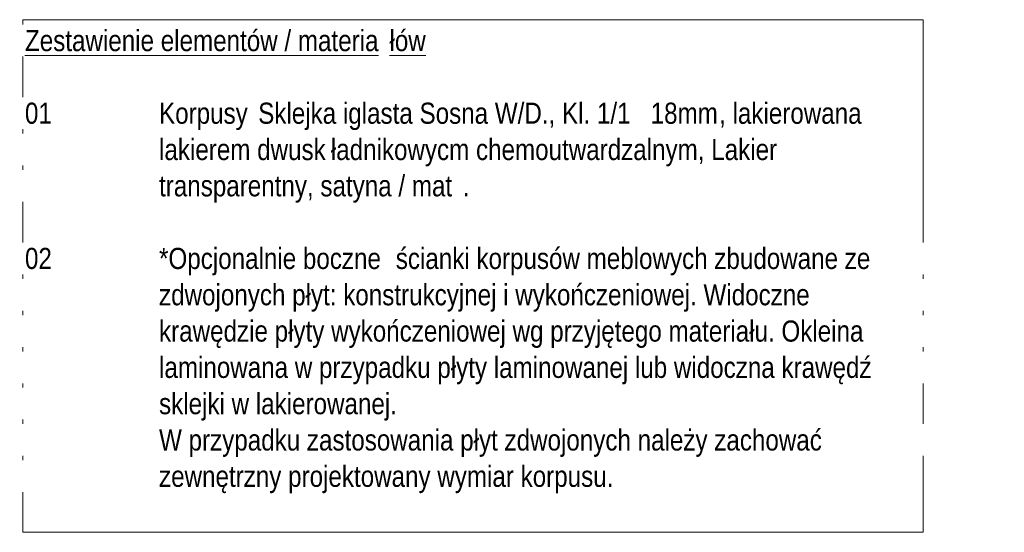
# Model space of a CAD drawing. Header units: centimetres. Extents: x 15232 to 17873, y 110 to 11858.
# Tile 4 of 5: x 16940 to 17873, y 110 to 596. Entities that reach past the tile are written whole.
import ezdxf

# ---------------------------------------------------------------- set-up
doc = ezdxf.new("R2010")
doc.units = ezdxf.units.CM
doc.layers.add('G-ANNO-TEXT', color=231, linetype='Continuous', lineweight=9)
doc.styles.add('Arial Narrow_2', font='ARIALN.TTF', dxfattribs={"height": 20})

msp = doc.modelspace()

# ---------------------------------------------------------------- linework, layer by layer
at = {"layer": 'G-ANNO-TEXT', "color": 250, "flags": 128}
msp.add_lwpolyline([(16942.97, 595.79), (17795.63, 595.79), (17795.63, 110.19), (16942.97, 110.19)], close=True, dxfattribs=at)

# ---------------------------------------------------------------- next in the draw order: texts
at = {"layer": 'G-ANNO-TEXT', "color": 7, "char_height": 20, "attachment_point": 1, "style": 'Arial Narrow_2', "bg_fill": 3, "box_fill_scale": 1.25, "bg_fill_color": 256, "bg_fill_true_color": 13158600, "bg_fill_transparency": 0}
for s, insert, width in [('\\LZestawienie elementów / materia', (16944.97, 586.01), 418.4809), ('01', (16944.97, 517.22), 32.0675), ('02', (16944.97, 379.64), 32.0675)]:
    msp.add_mtext(s, dxfattribs=dict(at, insert=insert, width=width))

# ---------------------------------------------------------------- next in the draw order: texts
for s, insert, width in [('\\Lłów', (17290.25, 586.01), 42.4894), ('\\fArial Narrow|b0|i0|c238|p34|;^I', (16971.43, 517.22), 121.8565), ('\\fArial Narrow|b0|i0|c238|p34|;^I', (16971.43, 379.64), 121.8565)]:
    msp.add_mtext(s, dxfattribs=dict(at, insert=insert, width=width))

# ---------------------------------------------------------------- next in the draw order: texts
for s, insert, width in [('Korpusy ', (17071.97, 517.22), 113.8396), ('*Opcjonalnie boczne ', (17071.97, 379.64), 271.7721)]:
    msp.add_mtext(s, dxfattribs=dict(at, insert=insert, width=width))

# ---------------------------------------------------------------- next in the draw order: texts
for s, insert, width in [('Sklejka iglasta Sosna W/D., Kl. 1/1', (17165.89, 517.22), 442.5315), ('\\fArial Narrow|b0|i0|c238|p34|;^I', (16944.97, 482.83), 153.924), ('ścianki korpusów meblowych zbudowane ze ', (17296.2, 379.64), 570.8015), ('\\fArial Narrow|b0|i0|c238|p34|;^I', (16944.97, 345.24), 153.924)]:
    msp.add_mtext(s, dxfattribs=dict(at, insert=insert, width=width))

# ---------------------------------------------------------------- next in the draw order: texts
for s, insert, width in [('\\fArial Narrow|b0|i0|c238|p34|; ', (17531.02, 517.22), 8.0169), ('ładnikowycm chemoutwardzalnym, Lakier ', (17234.69, 482.83), 536.3289), ('lakierem dwusk', (17071.97, 482.83), 197.2151), ('zdwojonych płyt: konstrukcyjnej i wykończeniowej. Widoczne ', (17071.97, 345.24), 780.8436)]:
    msp.add_mtext(s, dxfattribs=dict(at, insert=insert, width=width))

# ---------------------------------------------------------------- next in the draw order: texts
for s, insert, width in [('18mm', (17537.63, 517.22), 78.5654), ('\\fArial Narrow|b0|i0|c238|p34|;^I', (16944.97, 448.43), 153.924), ('\\fArial Narrow|b0|i0|c238|p34|;^I', (16944.97, 310.85), 153.924)]:
    msp.add_mtext(s, dxfattribs=dict(at, insert=insert, width=width))

# ---------------------------------------------------------------- next in the draw order: texts
for s, insert, width in [(', lakierowana ', (17602.46, 517.22), 177.1729), ('transparentny, satyna / mat', (17071.97, 448.43), 348.7341), ('krawędzie płyty wykończeniowej wg przyjętego materiału. Okleina ', (17071.97, 310.85), 843.3753)]:
    msp.add_mtext(s, dxfattribs=dict(at, insert=insert, width=width))

# ---------------------------------------------------------------- next in the draw order: texts
for s, insert, width in [('\\fArial Narrow|b0|i0|c238|p34|;.', (17359.7, 448.43), 8.0169), ('\\fArial Narrow|b0|i0|c238|p34|;^I', (16944.97, 276.45), 153.924)]:
    msp.add_mtext(s, dxfattribs=dict(at, insert=insert, width=width))

# ---------------------------------------------------------------- next in the draw order: texts
at = {"layer": 'G-ANNO-TEXT', "color": 7, "insert": (17071.97, 276.45), "char_height": 20, "width": 852.1938, "attachment_point": 1, "style": 'Arial Narrow_2', "bg_fill": 3, "box_fill_scale": 1.25, "bg_fill_color": 256, "bg_fill_true_color": 13158600, "bg_fill_transparency": 0}
msp.add_mtext('laminowana w przypadku płyty laminowanej lub widoczna krawędź ', dxfattribs=at)

# ---------------------------------------------------------------- next in the draw order: texts
at = {"layer": 'G-ANNO-TEXT', "color": 7, "insert": (16944.97, 242.06), "char_height": 20, "width": 153.924, "attachment_point": 1, "style": 'Arial Narrow_2', "bg_fill": 3, "box_fill_scale": 1.25, "bg_fill_color": 256, "bg_fill_true_color": 13158600, "bg_fill_transparency": 0}
msp.add_mtext('\\fArial Narrow|b0|i0|c238|p34|;^I', dxfattribs=at)

# ---------------------------------------------------------------- next in the draw order: texts
at = {"layer": 'G-ANNO-TEXT', "color": 7, "insert": (17071.97, 242.06), "char_height": 20, "width": 282.194, "attachment_point": 1, "style": 'Arial Narrow_2', "bg_fill": 3, "box_fill_scale": 1.25, "bg_fill_color": 256, "bg_fill_true_color": 13158600, "bg_fill_transparency": 0}
msp.add_mtext('sklejki w lakierowanej.', dxfattribs=at)

# ---------------------------------------------------------------- next in the draw order: texts
at = {"layer": 'G-ANNO-TEXT', "color": 7, "insert": (16944.97, 207.66), "char_height": 20, "width": 153.924, "attachment_point": 1, "style": 'Arial Narrow_2', "bg_fill": 3, "box_fill_scale": 1.25, "bg_fill_color": 256, "bg_fill_true_color": 13158600, "bg_fill_transparency": 0}
msp.add_mtext('\\fArial Narrow|b0|i0|c238|p34|;^I', dxfattribs=at)

# ---------------------------------------------------------------- next in the draw order: texts
at = {"layer": 'G-ANNO-TEXT', "color": 7, "insert": (17071.97, 207.66), "char_height": 20, "width": 795.274, "attachment_point": 1, "style": 'Arial Narrow_2', "bg_fill": 3, "box_fill_scale": 1.25, "bg_fill_color": 256, "bg_fill_true_color": 13158600, "bg_fill_transparency": 0}
msp.add_mtext('W przypadku zastosowania płyt zdwojonych należy zachować ', dxfattribs=at)

# ---------------------------------------------------------------- next in the draw order: texts
at = {"layer": 'G-ANNO-TEXT', "color": 7, "insert": (16944.97, 173.26), "char_height": 20, "width": 153.924, "attachment_point": 1, "style": 'Arial Narrow_2', "bg_fill": 3, "box_fill_scale": 1.25, "bg_fill_color": 256, "bg_fill_true_color": 13158600, "bg_fill_transparency": 0}
msp.add_mtext('\\fArial Narrow|b0|i0|c238|p34|;^I', dxfattribs=at)

# ---------------------------------------------------------------- next in the draw order: texts
at = {"layer": 'G-ANNO-TEXT', "color": 7, "insert": (17071.97, 173.26), "char_height": 20, "width": 538.734, "attachment_point": 1, "style": 'Arial Narrow_2', "bg_fill": 3, "box_fill_scale": 1.25, "bg_fill_color": 256, "bg_fill_true_color": 13158600, "bg_fill_transparency": 0}
msp.add_mtext('zewnętrzny projektowany wymiar korpusu.', dxfattribs=at)

doc.saveas('drawing.dxf')
